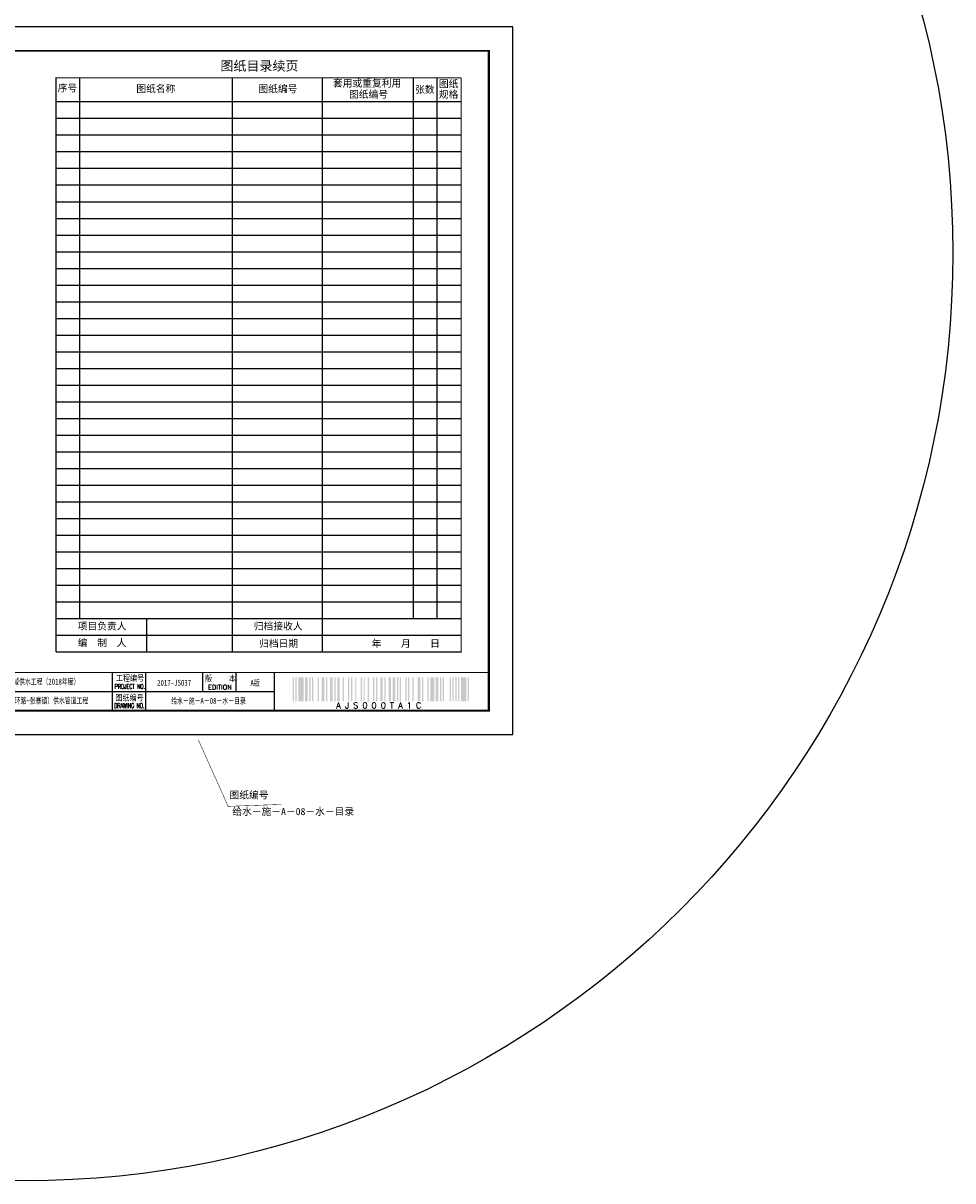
# Paper-space layout 'Layout1' of a CAD drawing. Extents: x 2184 to 6879, y -5477 to -3492.
# Tile 9 of 14: x 3783 to 4173, y -4271 to -3785. Entities that reach past the tile are written whole.
import ezdxf
from ezdxf.enums import TextEntityAlignment as Align

# ---------------------------------------------------------------- set-up
doc = ezdxf.new("R2010")
doc.units = 0
doc.layers.get('0').update_dxf_attribs({"linetype": 'CONTINUOUS'})
doc.layers.add('0-辅助线', color=6, linetype='CONTINUOUS', plot=False)
for name, color, linetype in [('GPSCOMMON', 7, 'CONTINUOUS'), ('PP-COM', 7, 'CONTINUOUS'), ('可编辑', 7, 'CONTINUOUS')]:
    doc.layers.add(name, color=color, linetype=linetype)
doc.styles.get("Standard").update_dxf_attribs({"font": 'rs.shx', "bigfont": 'hztxt.shx'})
doc.styles.add('图签', font='txt', dxfattribs={"width": 0.66})
doc.styles.add('图签 1', font='romanc.shx', dxfattribs={"width": 0.8})
doc.styles.add('宋体', font='txt')

# ---------------------------------------------------------------- blocks, each defined once
blk = doc.blocks.new('*U18')
at = {"color": 5}
blk.add_line((410, 275), (410, 287), dxfattribs=at)
for p, q in [((252, 10), (252, 26)), ((266, 10), (266, 26)), ((290, 18), (290, 26)), ((304, 18), (304, 26)), ((320, 10), (320, 26)), ((175, 18), (320, 18))]:
    blk.add_line(p, q)
at = {"color": 7}
blk.add_lwpolyline([(0, 0), (420, 0), (420, 297), (0, 297)], close=True, dxfattribs=at)
blk.add_lwpolyline([(410, 10, 1, 1, 0), (410, 287, 0.75, 0.75, 0), (25, 287, 0.75, 0.75, 0), (25, 10, 0.75, 0.75, 0), (410, 10, 0.75, 0.75, 0)], format="xyseb", dxfattribs=at)
at = {"color": 7, "const_width": 0.5}
blk.add_lwpolyline([(410, 26), (410, 10), (25, 10), (25, 26), (410, 26)], dxfattribs=at)
blk.add_lwpolyline([(320, 10.34, 0.5, 0.5, 0), (320, 26, 0, 0, 0)], format="xyseb")
for points in [[(327.65, 13.95), (327.65, 23.95), (328.2, 13.95), (328.2, 23.95)], [(328.85, 13.95), (328.85, 23.95), (329.4, 13.95), (329.4, 23.95)], [(330.05, 13.95), (330.05, 23.95), (332.25, 13.95), (332.25, 23.95)], [(332.9, 13.95), (332.9, 23.95), (334, 13.95), (334, 23.95)], [(334.65, 13.95), (334.65, 23.95), (335.2, 13.95), (335.2, 23.95)], [(335.85, 13.95), (335.85, 23.95), (336.4, 13.95), (336.4, 23.95)], [(338.15, 13.95), (338.15, 23.95), (338.7, 13.95), (338.7, 23.95)], [(339.9, 13.95), (339.9, 23.95), (341, 13.95), (341, 23.95)], [(341.65, 13.95), (341.65, 23.95), (342.2, 13.95), (342.2, 23.95)], [(343.4, 13.95), (343.4, 23.95), (344.5, 13.95), (344.5, 23.95)], [(345.15, 13.95), (345.15, 23.95), (345.7, 13.95), (345.7, 23.95)], [(346.35, 13.95), (346.35, 23.95), (347.45, 13.95), (347.45, 23.95)], [(348.65, 13.95), (348.65, 23.95), (349.2, 13.95), (349.2, 23.95)], [(350.95, 13.95), (350.95, 23.95), (351.5, 13.95), (351.5, 23.95)], [(352.15, 13.95), (352.15, 23.95), (352.7, 13.95), (352.7, 23.95)], [(353.9, 13.95), (353.9, 23.95), (354.45, 13.95), (354.45, 23.95)], [(356.2, 13.95), (356.2, 23.95), (356.75, 13.95), (356.75, 23.95)], [(357.4, 13.95), (357.4, 23.95), (357.95, 13.95), (357.95, 23.95)], [(359.15, 13.95), (359.15, 23.95), (359.7, 13.95), (359.7, 23.95)], [(361.45, 13.95), (361.45, 23.95), (362, 13.95), (362, 23.95)], [(362.65, 13.95), (362.65, 23.95), (363.2, 13.95), (363.2, 23.95)], [(364.4, 13.95), (364.4, 23.95), (365.5, 13.95), (365.5, 23.95)], [(366.15, 13.95), (366.15, 23.95), (366.7, 13.95), (366.7, 23.95)], [(367.9, 13.95), (367.9, 23.95), (369, 13.95), (369, 23.95)], [(369.65, 13.95), (369.65, 23.95), (370.75, 13.95), (370.75, 23.95)], [(371.4, 13.95), (371.4, 23.95), (371.95, 13.95), (371.95, 23.95)], [(372.6, 13.95), (372.6, 23.95), (373.15, 13.95), (373.15, 23.95)], [(374.9, 13.95), (374.9, 23.95), (375.45, 13.95), (375.45, 23.95)], [(376.1, 13.95), (376.1, 23.95), (376.65, 13.95), (376.65, 23.95)], [(377.85, 13.95), (377.85, 23.95), (378.4, 13.95), (378.4, 23.95)], [(380.15, 13.95), (380.15, 23.95), (381.25, 13.95), (381.25, 23.95)], [(381.9, 13.95), (381.9, 23.95), (382.45, 13.95), (382.45, 23.95)], [(384.2, 13.95), (384.2, 23.95), (384.75, 13.95), (384.75, 23.95)], [(385.4, 13.95), (385.4, 23.95), (387.05, 13.95), (387.05, 23.95)], [(387.7, 13.95), (387.7, 23.95), (388.8, 13.95), (388.8, 23.95)], [(389.45, 13.95), (389.45, 23.95), (390, 13.95), (390, 23.95)], [(390.65, 13.95), (390.65, 23.95), (391.2, 13.95), (391.2, 23.95)], [(393.5, 13.95), (393.5, 23.95), (394.05, 13.95), (394.05, 23.95)], [(394.7, 13.95), (394.7, 23.95), (395.25, 13.95), (395.25, 23.95)], [(395.9, 13.95), (395.9, 23.95), (396.45, 13.95), (396.45, 23.95)], [(397.1, 13.95), (397.1, 23.95), (397.65, 13.95), (397.65, 23.95)], [(398.3, 13.95), (398.3, 23.95), (400.5, 13.95), (400.5, 23.95)], [(401.15, 13.95), (401.15, 23.95), (401.7, 13.95), (401.7, 23.95)], [(401.7, 13.95), (401.7, 23.95), (401.7, 13.95), (401.7, 23.95)], [(401.7, 13.95), (401.7, 23.95), (401.7, 13.95), (401.7, 23.95)], [(401.7, 13.95), (401.7, 23.95), (401.7, 13.95), (401.7, 23.95)], [(401.7, 13.95), (401.7, 23.95), (401.7, 13.95), (401.7, 23.95)], [(401.7, 13.95), (401.7, 23.95), (401.7, 13.95), (401.7, 23.95)], [(401.7, 13.95), (401.7, 23.95), (401.7, 13.95), (401.7, 23.95)], [(401.7, 13.95), (401.7, 23.95), (401.7, 13.95), (401.7, 23.95)], [(401.7, 13.95), (401.7, 23.95), (401.7, 13.95), (401.7, 23.95)], [(401.7, 13.95), (401.7, 23.95), (401.7, 13.95), (401.7, 23.95)], [(401.7, 13.95), (401.7, 23.95), (401.7, 13.95), (401.7, 23.95)], [(401.7, 13.95), (401.7, 23.95), (401.7, 13.95), (401.7, 23.95)], [(401.7, 13.95), (401.7, 23.95), (401.7, 13.95), (401.7, 23.95)], [(401.7, 13.95), (401.7, 23.95), (401.7, 13.95), (401.7, 23.95)], [(401.7, 13.95), (401.7, 23.95), (401.7, 13.95), (401.7, 23.95)], [(401.7, 13.95), (401.7, 23.95), (401.7, 13.95), (401.7, 23.95)], [(401.7, 13.95), (401.7, 23.95), (401.7, 13.95), (401.7, 23.95)], [(401.7, 13.95), (401.7, 23.95), (401.7, 13.95), (401.7, 23.95)]]:
    blk.add_solid(points)
at = {"color": 7, "linetype": 'Continuous'}
for s, height, style, width, p in [('工程编号', 2.5, '图签', 0.85, (259.42, 22.41)), ('版    本', 2.5, '图签', 0.85, (297.36, 22.27)), ('PROJECT NO.', 2, '图签 1', 0.59, (259.35, 19.15)), ('图纸编号', 2.5, '图签', 0.85, (259.21, 14.17)), ('DRAWING NO.', 2, '图签 1', 0.59, (259.16, 11.1))]:
    blk.add_text(s, height=height, dxfattribs=dict(at, style=style, width=width)).set_placement(p, align=Align.CENTER)
at = {"color": 7, "linetype": 'Continuous', "style": '图签 1'}
blk.add_text('EDITION', height=2, dxfattribs=at).set_placement((297.12, 18.85), align=Align.CENTER)
blk.add_text('A J S 0 0 0 T A 1 C ', height=2.5).set_placement((364.68, 13.45), align=Align.TOP_CENTER)
at = {"style": '图签'}
for tag, height, width, p, p2 in [('工程名称-图框', 3, 1.737888, (59.04, 269.15), (107.24, 269.15)), ('设计阶段-图框', 3, 0.802427, (179.72, 268.93), (201.97, 268.93)), ('工程编号-图框', 3, 0.802427, (131.58, 268.64), (153.83, 268.64)), ('子项名称-图框', 3, 1.737888, (59.04, 258.93), (107.24, 258.93)), ('工程名称', 2.5, 4.154745, (191.08, 20.92), (250.17, 20.92)), ('工程编号', 2.5, 1.564732, (266.8, 20.47), (289.06, 20.47)), ('版本', 2.5, 1.989659, (304.84, 20.4), (318.99, 20.4)), ('子项名称', 2.5, 4.226601, (190.24, 12.96), (250.36, 12.96)), ('图纸编号', 2.5, 3.659373, (266.3, 12.87), (318.35, 12.87))]:
    blk.add_attdef(tag, text='', height=height, dxfattribs=dict(at, width=width)).set_placement(p, p2, align=Align.FIT)
blk = doc.blocks.new('20180504.1559522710')
at = {"layer": '0-辅助线', "color": 3}
blk.add_circle((3783.38, -3881.66), 389.54, dxfattribs=at)
at = {"layer": 'PP-COM', "color": 3, "const_width": 0.2, "flags": 128}
blk.add_lwpolyline([(3856.23, -4085.95), (3868.8, -4114), (3891.26, -4113.19)], dxfattribs=at)
at = {"layer": '可编辑'}
for p, q in [((3806.57, -4035.19), (3806.57, -3808.19)), ((3870.57, -4049.19), (3870.57, -3808.19)), ((3908.45, -4049.19), (3908.45, -3808.19)), ((3946.57, -4035.19), (3946.57, -3808.19)), ((3956.57, -4035.19), (3956.57, -3808.19)), ((3796.57, -3818.19), (3966.57, -3818.19)), ((3796.57, -3825.19), (3966.57, -3825.19)), ((3796.57, -3832.19), (3966.57, -3832.19)), ((3796.57, -3839.19), (3966.57, -3839.19)), ((3796.57, -3846.19), (3966.57, -3846.19)), ((3796.57, -3853.19), (3966.57, -3853.19)), ((3796.57, -3860.19), (3966.57, -3860.19)), ((3796.57, -3867.19), (3966.57, -3867.19)), ((3796.57, -3874.19), (3966.57, -3874.19)), ((3796.57, -3881.19), (3966.57, -3881.19)), ((3796.57, -3888.19), (3966.57, -3888.19)), ((3796.57, -3895.19), (3966.57, -3895.19)), ((3796.57, -3902.19), (3966.57, -3902.19)), ((3796.57, -3909.19), (3966.57, -3909.19)), ((3796.57, -3916.19), (3966.57, -3916.19)), ((3796.57, -3923.19), (3966.57, -3923.19)), ((3796.57, -3930.19), (3966.57, -3930.19)), ((3796.57, -3937.19), (3966.57, -3937.19)), ((3796.57, -3944.19), (3966.57, -3944.19)), ((3796.57, -3951.19), (3966.57, -3951.19)), ((3796.57, -3958.19), (3966.57, -3958.19)), ((3796.57, -3965.19), (3966.57, -3965.19)), ((3796.57, -3972.19), (3966.57, -3972.19)), ((3796.57, -3979.19), (3966.57, -3979.19)), ((3796.57, -3986.19), (3966.57, -3986.19)), ((3796.57, -3993.19), (3966.57, -3993.19)), ((3796.57, -4000.19), (3966.57, -4000.19)), ((3796.57, -4007.19), (3966.57, -4007.19)), ((3796.57, -4014.19), (3966.57, -4014.19)), ((3796.57, -4021.19), (3966.57, -4021.19)), ((3796.57, -4028.19), (3966.57, -4028.19)), ((3834.57, -4035.19), (3834.57, -4049.19)), ((3796.57, -4042.19), (3966.57, -4042.19))]:
    blk.add_line(p, q, dxfattribs=at)
at = {"layer": '可编辑', "const_width": 0.5}
for points in [[(3796.57, -4049.19), (3796.57, -3808.19), (3966.57, -3808.19)], [(3966.57, -3808.19), (3966.57, -4049.19), (3796.57, -4049.19)], [(3796.57, -4035.19), (3966.57, -4035.19)]]:
    blk.add_lwpolyline(points, dxfattribs=at)
at = {"layer": 'PP-COM'}
ref = blk.add_blockref('*U18', (3568.21, -4083.83), dxfattribs=at)
ref.add_attrib('图纸编号', '给水－施－A－08－水－目录', dxfattribs={"layer": '0', "color": 0, "height": 2.5, "style": '图签', "width": 0.7}).set_placement((3860.54, -4070.97), align=Align.CENTER)
ref.add_attrib('版本', 'A版', dxfattribs={"layer": '0', "color": 0, "height": 2.5, "style": '图签', "width": 0.7}).set_placement((3880.12, -4063.44), align=Align.CENTER)
ref.add_attrib('工程编号', '2017-JS037', dxfattribs={"layer": '0', "color": 1, "height": 2.5, "style": '图签', "width": 0.7}).set_placement((3846.14, -4063.37), align=Align.CENTER)
ref.add_attrib('子项名称', '徐沛路（南环路~张寨镇）供水管道工程', dxfattribs={"layer": '0', "color": 0, "height": 2.5, "style": '图签', "width": 0.7}).set_placement((3788.51, -4070.87), align=Align.CENTER)
ref.add_attrib('工程名称', '沛县区域供水工程（2018年度）', dxfattribs={"layer": '0', "color": 0, "height": 2.5, "style": '图签', "width": 0.7}).set_placement((3788.84, -4062.91), align=Align.CENTER)
at = {"layer": '可编辑', "style": '宋体'}
blk.add_text('图纸目录续页', height=4, dxfattribs=at).set_placement((3881.95, -3803.12), align=Align.MIDDLE)
at = {"layer": '可编辑', "char_height": 3, "style": '宋体'}
for s, insert, width, attachment_point in [('套用或重复利用', (3912.78, -3808.97), 33.6222, 1), ('图纸', (3957.25, -3809.2), 17.6273, 1), ('序号', (3797.28, -3810.98), 17.6273, 1), ('图纸名称', (3830.27, -3811.24), 17.6273, 1), ('图纸编号', (3881.49, -3811.34), 17.6273, 1), ('图纸编号', (3919.53, -3813.61), 17.6273, 1), ('张数', (3947.27, -3811.59), 17.6273, 1), ('规格', (3957.21, -3813.67), 17.6273, 1), ('项目负责人', (3805.69, -4036.84), 21.6808, 1), ('归档接收人', (3879.57, -4036.84), 21.6808, 1), ('编  制  人', (3805.69, -4043.84), 21.6808, 1), ('归档日期', (3890, -4045.81), 18.6623, 5), ('年    月    日', (3943.35, -4045.81), 34.096, 5)]:
    blk.add_mtext(s, dxfattribs=dict(at, insert=insert, width=width, attachment_point=attachment_point))
at = {"layer": '可编辑', "color": 3, "char_height": 3, "attachment_point": 1, "style": '宋体'}
for s, insert, width in [('图纸编号', (3869.39, -4107.73), 23.6222), ('给水－施－A－08－水－目录', (3870.55, -4114.67), 53.5058)]:
    blk.add_mtext(s, dxfattribs=dict(at, insert=insert, width=width))

psp = doc.layouts.get("Layout1")

# ---------------------------------------------------------------- block references
at = {"layer": 'GPSCOMMON'}
psp.add_blockref('20180504.1559522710', (0, 0), dxfattribs=at)

doc.saveas('drawing.dxf')
